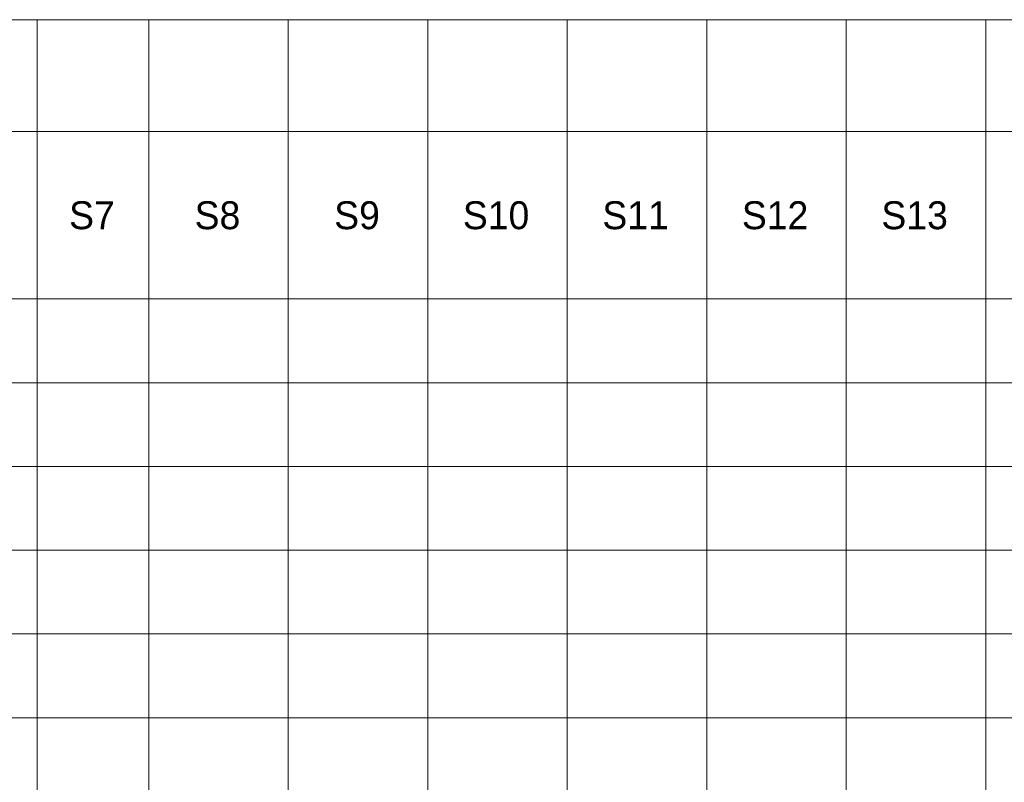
# Model space of a CAD drawing. Header units: millimetres. Extents: x 0 to 203, y 0 to 47.
# Tile 106 of 196: x 90.23 to 96.12, y 26.02 to 30.58. Entities that reach past the tile are written whole.
import ezdxf

# ---------------------------------------------------------------- set-up
doc = ezdxf.new("R2010")
doc.units = ezdxf.units.MM
doc.layers.add('PDF_Geomertry', color=7, linetype='Continuous')
doc.layers.add('PDF_Text', color=7, linetype='Continuous')
doc.styles.add('PDF Arial', font='txt')

msp = doc.modelspace()

# ---------------------------------------------------------------- linework, layer by layer
at = {"layer": 'PDF_Geomertry', "lineweight": 15}
msp.add_lwpolyline([(76.2091, 12.3941), (116.4176, 12.3941), (116.4176, 30.5793), (76.2091, 30.5793), (76.2091, 12.3941)], close=True, dxfattribs=at)
for points in [[(90.335, 12.3941), (90.335, 30.5793)], [(91.0021, 12.3941), (91.0021, 30.5793)], [(91.8365, 12.3941), (91.8365, 30.5793)], [(92.6707, 12.3941), (92.6707, 30.5793)], [(93.5051, 12.3941), (93.5051, 30.5793)], [(94.3389, 12.3941), (94.3389, 30.5793)], [(95.1732, 12.3941), (95.1732, 30.5793)], [(96.0076, 12.3941), (96.0076, 30.5793)], [(76.2091, 29.9116), (116.4176, 29.9116)], [(76.2091, 28.9106), (116.4176, 28.9106)], [(76.2091, 28.4103), (116.4176, 28.4103)], [(76.2091, 27.9101), (116.4176, 27.9101)], [(76.2091, 27.4092), (116.4176, 27.4092)], [(76.2091, 26.9089), (116.4176, 26.9089)], [(76.2091, 26.4082), (116.4176, 26.4082)]]:
    msp.add_lwpolyline(points, dxfattribs=at)

# ---------------------------------------------------------------- texts
at = {"layer": 'PDF_Text', "char_height": 0.16698, "attachment_point": 7, "style": 'PDF Arial'}
for s, insert in [('S7', (90.5263, 29.3251)), ('S8', (91.2768, 29.3251)), ('S9', (92.1112, 29.3251)), ('S10', (92.8806, 29.3251)), ('S11', (93.7145, 29.3251)), ('S12', (94.5489, 29.3251)), ('S13', (95.3831, 29.325))]:
    msp.add_mtext(s, dxfattribs=dict(at, insert=insert))

doc.saveas('drawing.dxf')
